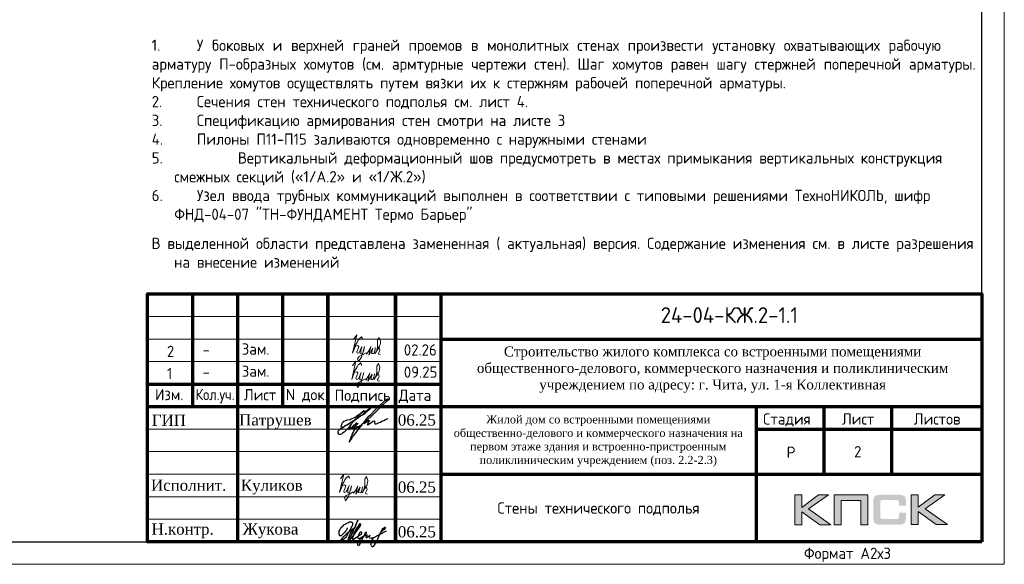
# Model space of a CAD drawing. Header units: millimetres. Extents: x 376598 to 1249954, y -318491 to -22134.
# Tile 75 of 256: x 543375 to 565213, y -168790 to -156703. Entities that reach past the tile are written whole.
import ezdxf
from ezdxf.enums import TextEntityAlignment as Align

# ---------------------------------------------------------------- set-up
doc = ezdxf.new("R2010")
doc.units = ezdxf.units.MM
for name, color, linetype in [('PDF _S_NET_PROFILE_AXIS', 7, 'Continuous'), ('PDF7_Text', 7, 'Continuous'), ('PDF8_Text', 7, 'Continuous'), ('Рамка печать', 7, 'Continuous'), ('ТОЛСТЫЕ_ОСНОВНЫЕ', 6, 'Continuous')]:
    doc.layers.add(name, color=color, linetype=linetype)
for name, color, linetype, lineweight in [('Выноски', 20, 'Continuous', 20), ('Каркасы ригель', 3, 'Continuous', 0), ('размер', 1, 'Continuous', 25), ('Рамка', 7, 'Continuous', 70), ('Текст', 7, 'Continuous', 25), ('ТОНКИЕ', 7, 'Continuous', 9)]:
    doc.layers.add(name, color=color, linetype=linetype, lineweight=lineweight)
doc.styles.add('GOST-2.304_Type-B', font='GOST_Common.ttf')
doc.styles.add('PDF Times New Roman', font='times.ttf')
doc.styles.add('style1', font='GOST_Common.ttf', dxfattribs={"height": 500})
doc.styles.add('ГОСТ', font='GOST_Common.ttf')

# ---------------------------------------------------------------- blocks, each defined once
blk = doc.blocks.new('11')
at = {"layer": 'Выноски'}
for p, q in [((47885, 66608), (47944, 66700)), ((47944, 66700), (47962, 66737)), ((47962, 66737), (47989, 66781)), ((47989, 66781), (48016, 66806)), ((48016, 66806), (48038, 66823)), ((48038, 66823), (48060, 66786)), ((48060, 66786), (48058, 66769))]:
    blk.add_line(p, q, dxfattribs=at)
blk.add_lwpolyline([(47863, 66761), (47937, 66865), (47843, 66458), (47885, 66564), (47905, 66616), (47954, 66628), (47979, 66606), (47957, 66539), (47937, 66487), (47947, 66458), (47991, 66470), (48051, 66611), (48041, 66569), (48023, 66505), (48023, 66448), (48065, 66448), (48090, 66529), (48110, 66608), (48043, 66369), (47972, 66275), (47954, 66344), (47991, 66389), (48078, 66431), (48142, 66470), (48154, 66441), (48204, 66512), (48246, 66606), (48209, 66455), (48204, 66418), (48295, 66574), (48265, 66463), (48265, 66455), (48312, 66453), (48342, 66529), (48347, 66584), (48337, 66465), (48349, 66453), (48401, 66569), (48443, 66616), (48461, 66678), (48466, 66727), (48436, 66811), (48399, 66754), (48399, 66618), (48389, 66549), (48374, 66507), (48416, 66564), (48441, 66576), (48451, 66524), (48433, 66482), (48419, 66453), (48424, 66428), (48458, 66421)], dxfattribs=at)
blk = doc.blocks.new('яяя')
at = {"lineweight": 30}
for points in [[(345424, 110432), (345425, 110410), (345424, 110397), (345417, 110379), (345406, 110350), (345390, 110319), (345357, 110275), (345310, 110221), (345265, 110176), (345198, 110110), (345161, 110077), (345133, 110066), (345116, 110066), (345102, 110075), (345090, 110091), (345082, 110115), (345074, 110146), (345066, 110182), (345064, 110206), (345067, 110234), (345077, 110278), (345095, 110320), (345114, 110361), (345134, 110395), (345159, 110428), (345195, 110469), (345228, 110506), (345284, 110560), (345331, 110595), (345379, 110625), (345435, 110648), (345486, 110670), (345532, 110686), (345573, 110696), (345605, 110698), (345621, 110695), (345635, 110687), (345648, 110671), (345656, 110649), (345659, 110625), (345659, 110583), (345656, 110553), (345647, 110523), (345635, 110489), (345387, 110033), (345349, 109985), (345311, 109948), (345247, 109889), (345209, 109858), (345192, 109844), (345180, 109837), (345157, 109833), (345150, 109835), (345140, 109842), (345135, 109856), (345138, 109881), (345148, 109892), (345183, 109930), (345267, 110024), (345343, 110105), (345455, 110213), (345617, 110343), (345775, 110456), (345811, 110526), (345838, 110607), (345890, 110740), (345902, 110771), (345698, 110295), (345672, 110226), (345626, 110132), (345572, 110032), (345518, 109953), (345481, 109918), (345497, 110001), (345567, 110147), (345655, 110301), (345760, 110442)], [(345481, 109918), (345476, 109896), (345475, 109874), (345485, 109861), (345506, 109866), (345539, 109891), (345632, 109983), (345968, 110450), (346022, 110527), (346029, 110560), (346027, 110579), (346026, 110590), (346010, 110605), (345993, 110609), (345975, 110601), (345962, 110584), (345954, 110562), (345857, 110421), (345783, 110292), (345741, 110183), (345701, 110079), (345665, 109985), (345660, 109952), (345666, 109929), (345669, 109915), (345682, 109910), (345702, 109914), (345735, 109941), (345846, 110007), (346065, 110160), (346075, 110193), (346070, 110217), (346066, 110236), (346052, 110241), (346030, 110241), (346007, 110228), (345978, 110203), (345960, 110164), (345892, 110010), (345895, 109986), (345904, 109966), (345925, 109964), (345969, 109968), (346045, 110000), (346218, 110114), (346261, 110154), (346280, 110184), (346282, 110210), (346278, 110225), (346263, 110229), (346241, 110222), (346220, 110198), (346162, 110049), (345989, 109904), (345932, 109849), (345906, 109805), (345891, 109739), (345890, 109690), (345899, 109652), (345924, 109647), (345956, 109655), (345980, 109674), (346058, 109838), (346158, 110046), (346261, 110098), (346314, 110120), (346292, 110079), (346269, 110036), (346261, 110008), (346267, 109998), (346293, 109998), (346363, 110039), (346445, 110095), (346421, 110068), (346414, 110040), (346407, 110011), (346416, 109990), (346466, 109972), (346509, 109977), (346574, 109984), (347172, 110293)], [(346586, 109971), (346543, 109917), (346509, 109873), (346489, 109825), (346475, 109767), (346472, 109710), (346478, 109675), (346485, 109641), (346501, 109621), (346517, 109602), (346542, 109589), (346568, 109592), (346605, 109620), (346680, 109731), (346736, 109842), (346865, 110115), (346962, 110290), (346969, 110318), (346979, 110360), (347013, 110403), (347056, 110434), (347091, 110450), (347109, 110450), (347121, 110434), (347115, 110405), (347072, 110355), (347012, 110307), (346924, 110222)]]:
    blk.add_lwpolyline(points, dxfattribs=at)
blk = doc.blocks.new('штамп кж1.1')
at = {"layer": 'Рамка печать', "lineweight": 20}
h = blk.add_hatch(color=0, dxfattribs=at)
h.paths.add_polyline_path([(419458, -85094), (419234, -85094), (418867, -85370), (418867, -85094), (418712, -85094), (418712, -85757), (418867, -85757), (418867, -85466), (419264, -85757), (419512, -85757), (419019, -85406)])
h.paths.add_polyline_path([(419737, -85219), (420175, -85219), (420175, -85757), (420329, -85757), (420329, -85094), (420165, -85094), (419583, -85094), (419583, -85251), (419583, -85757), (419737, -85757)])
h.paths.add_polyline_path([(421451, -85091), (421295, -85091), (421295, -85754), (421451, -85754), (421451, -85462), (421847, -85754), (422095, -85754), (421602, -85403), (422041, -85091), (421818, -85091), (421451, -85367)])
blk.add_hatch(color=204, dxfattribs=at).paths.add_polyline_path([(421166, -85165), (421164, -85157), (421161, -85151), (421158, -85145), (421154, -85139), (421151, -85134), (421147, -85129), (421143, -85124), (421139, -85120), (421133, -85117), (421128, -85113), (421122, -85109), (421115, -85107), (421108, -85104), (421100, -85101), (421093, -85099), (421075, -85096), (421056, -85093), (421035, -85092), (421012, -85091), (420617, -85091), (420594, -85092), (420573, -85093), (420553, -85096), (420536, -85099), (420528, -85102), (420521, -85104), (420514, -85107), (420508, -85110), (420502, -85113), (420496, -85117), (420491, -85120), (420486, -85124), (420482, -85129), (420478, -85134), (420474, -85139), (420471, -85145), (420468, -85151), (420466, -85158), (420463, -85165), (420461, -85172), (420457, -85188), (420455, -85206), (420453, -85226), (420453, -85248), (420453, -85596), (420453, -85618), (420455, -85638), (420457, -85656), (420461, -85673), (420463, -85680), (420466, -85687), (420468, -85694), (420471, -85700), (420474, -85705), (420478, -85711), (420482, -85716), (420486, -85720), (420491, -85725), (420496, -85728), (420502, -85731), (420508, -85735), (420514, -85738), (420521, -85740), (420528, -85743), (420536, -85745), (420553, -85749), (420573, -85751), (420594, -85753), (420617, -85754), (421012, -85754), (421035, -85753), (421056, -85752), (421075, -85749), (421092, -85746), (421100, -85743), (421108, -85741), (421115, -85738), (421122, -85735), (421128, -85732), (421133, -85728), (421139, -85725), (421143, -85720), (421147, -85716), (421151, -85711), (421154, -85706), (421158, -85700), (421161, -85694), (421164, -85688), (421166, -85680), (421169, -85673), (421172, -85656), (421175, -85639), (421176, -85618), (421177, -85596), (421177, -85487), (421022, -85487), (421022, -85576), (421022, -85582), (421021, -85588), (421020, -85594), (421019, -85599), (421017, -85604), (421015, -85608), (421012, -85612), (421008, -85616), (421005, -85619), (421001, -85622), (420996, -85624), (420991, -85626), (420987, -85627), (420981, -85628), (420974, -85628), (420968, -85629), (420649, -85629), (420644, -85628), (420639, -85628), (420635, -85626), (420631, -85624), (420627, -85621), (420624, -85618), (420620, -85615), (420617, -85611), (420615, -85607), (420613, -85603), (420611, -85598), (420609, -85593), (420607, -85584), (420607, -85574), (420607, -85256), (420607, -85250), (420607, -85245), (420609, -85240), (420610, -85235), (420611, -85231), (420613, -85228), (420616, -85225), (420619, -85221), (420622, -85218), (420626, -85216), (420630, -85214), (420634, -85212), (420639, -85211), (420643, -85210), (420649, -85210), (420654, -85210), (420968, -85210), (420974, -85210), (420981, -85210), (420986, -85212), (420991, -85213), (420996, -85215), (421000, -85217), (421004, -85220), (421008, -85223), (421011, -85227), (421014, -85231), (421017, -85235), (421019, -85240), (421020, -85245), (421021, -85250), (421022, -85257), (421022, -85263), (421022, -85336), (421177, -85336), (421177, -85248), (421176, -85226), (421175, -85206), (421172, -85188), (421168, -85172)])
at = {"layer": 'PDF _S_NET_PROFILE_AXIS', "lineweight": 30, "elevation": 0}
blk.add_lwpolyline([(409123, -83320), (409140, -83299), (409161, -83282), (409174, -83265), (409208, -83231), (409216, -83227), (409221, -83219), (409229, -83214), (409238, -83206), (409259, -83189), (409276, -83176), (409288, -83172), (409297, -83172), (409297, -83176), (409293, -83185), (409280, -83198), (409191, -83274), (409174, -83282), (409157, -83299), (409106, -83329), (409085, -83341), (409060, -83358), (409055, -83363), (409051, -83363), (409060, -83358), (409072, -83350), (409077, -83350), (409081, -83346), (409077, -83350), (409072, -83354), (409064, -83358), (409047, -83371), (409030, -83380), (409013, -83397), (408971, -83426), (408933, -83460), (408890, -83502), (408878, -83515), (408873, -83524), (408865, -83528), (408857, -83540), (408840, -83562), (408827, -83583), (408818, -83600), (408797, -83625), (408772, -83646), (408717, -83701), (408683, -83727), (408666, -83735), (408653, -83744), (408628, -83752), (408603, -83752), (408594, -83744), (408590, -83731), (408586, -83706), (408586, -83680), (408590, -83667), (408598, -83655), (408611, -83642), (408636, -83629), (408645, -83621), (408662, -83612), (408683, -83600), (408696, -83595), (408708, -83583), (408725, -83574), (408742, -83562), (408785, -83536), (408831, -83507), (408873, -83481), (408912, -83456), (408928, -83443), (408941, -83435), (408954, -83430), (408962, -83422), (408962, -83426), (408954, -83430), (408950, -83435), (408937, -83443), (408920, -83456), (408882, -83477), (408797, -83532), (408755, -83557), (408721, -83574), (408708, -83583), (408696, -83587), (408687, -83591), (408679, -83591), (408666, -83595), (408658, -83591), (408653, -83587), (408653, -83570), (408658, -83557), (408658, -83545), (408662, -83528), (408674, -83502), (408691, -83477), (408700, -83468), (408704, -83460), (408717, -83456), (408751, -83439), (408763, -83439), (408772, -83435), (408785, -83430), (408848, -83418), (408873, -83405), (408895, -83397), (408933, -83380), (408954, -83371), (408975, -83358), (408992, -83346), (409005, -83333), (409039, -83308), (409064, -83295), (409077, -83286), (409094, -83274), (409127, -83244), (409144, -83231), (409153, -83223), (409157, -83223), (409149, -83240), (409123, -83265), (409111, -83274), (409077, -83299), (409064, -83308), (409051, -83320), (409026, -83350), (409013, -83363), (409009, -83371), (408992, -83392), (408979, -83401), (408967, -83418), (408962, -83422), (408962, -83426), (408958, -83430), (408950, -83435), (408937, -83447), (408916, -83473), (408903, -83485), (408890, -83502), (408882, -83515), (408873, -83524), (408869, -83528), (408873, -83524), (408878, -83524), (408873, -83528), (408865, -83549), (408857, -83553), (408852, -83562), (408848, -83566), (408823, -83617), (408823, -83629), (408818, -83638), (408823, -83642), (408827, -83642), (408840, -83629), (408852, -83621), (408907, -83566), (408941, -83540), (408954, -83528), (408967, -83524), (408971, -83515), (408984, -83502), (408988, -83494), (408996, -83494), (408996, -83498), (408979, -83515), (408962, -83536), (408937, -83557), (408924, -83566), (408912, -83579), (408907, -83579), (408899, -83583), (408895, -83591), (408895, -83612), (408899, -83617), (408907, -83617), (408920, -83608), (408937, -83591), (408945, -83579), (408954, -83570), (408979, -83540), (408996, -83524), (409005, -83511), (409017, -83507), (409022, -83502), (409026, -83502), (409013, -83515), (409005, -83528), (408992, -83536), (408971, -83562), (408954, -83583), (408945, -83591), (408941, -83600), (408937, -83612), (408937, -83625), (408941, -83629), (408954, -83634), (408958, -83629), (408967, -83612), (408979, -83600), (409000, -83583), (409009, -83574), (409022, -83574), (409026, -83583), (409026, -83608), (409030, -83608), (409039, -83604), (409051, -83595), (409077, -83570), (409085, -83557), (409089, -83553), (409089, -83549), (409085, -83549), (409081, -83553), (409072, -83557), (409047, -83574), (409017, -83595), (408979, -83621), (408971, -83625), (408958, -83629), (408950, -83638), (408933, -83663), (408924, -83684), (408903, -83722), (408886, -83765), (408865, -83811), (408848, -83862), (408840, -83883), (408827, -83909), (408827, -83921), (408831, -83921), (408835, -83917), (408840, -83909), (408848, -83896), (408852, -83888), (408861, -83875), (408886, -83841), (408903, -83816), (408924, -83782), (408954, -83748), (408984, -83706), (409043, -83625), (409077, -83583), (409106, -83545), (409132, -83511), (409157, -83481), (409174, -83456), (409195, -83430), (409229, -83388), (409263, -83350), (409305, -83308), (409394, -83214), (409441, -83172), (409479, -83130), (409517, -83092), (409551, -83062), (409580, -83037), (409606, -83016), (409627, -82999), (409644, -82986), (409657, -82977), (409665, -82969), (409674, -82969), (409674, -82965), (409682, -82960), (409682, -82982), (409674, -82994), (409665, -83003), (409661, -83011), (409563, -83109), (409538, -83138), (409504, -83168), (409318, -83354), (409242, -83422), (409187, -83477), (409178, -83490), (409170, -83498), (409161, -83502), (409157, -83507), (409157, -83511), (409161, -83511), (409170, -83507), (409182, -83494), (409212, -83477), (409225, -83464), (409238, -83460), (409246, -83452), (409263, -83443), (409276, -83443), (409276, -83452), (409267, -83468), (409259, -83481), (409242, -83502), (409238, -83515), (409233, -83524), (409229, -83528), (409229, -83532), (409238, -83540), (409242, -83536), (409246, -83536), (409254, -83532), (409267, -83524), (409318, -83485), (409356, -83460), (409381, -83452), (409386, -83452), (409390, -83456), (409390, -83494), (409394, -83507), (409398, -83515), (409407, -83519), (409415, -83515), (409424, -83515), (409449, -83507), (409492, -83490), (409521, -83477), (409551, -83460), (409593, -83443), (409635, -83422), (409690, -83397)], dxfattribs=at)
at = {"layer": 'Рамка', "color": 7}
for p, q in [((405358, -83134), (405358, -80634)), ((407358, -83134), (407358, -80634)), ((410858, -81634), (422858, -81634)), ((404358, -82634), (410858, -82634)), ((404358, -83134), (422858, -83134)), ((419358, -83134), (419358, -84634)), ((420858, -83134), (420858, -84634)), ((417858, -83634), (422858, -83634)), ((417858, -83634), (422858, -83634)), ((410858, -84634), (422858, -84634))]:
    blk.add_line(p, q, dxfattribs=at)
at = {"layer": 'Рамка'}
for p, q in [((406358, -86134), (406358, -80634)), ((408358, -86134), (408358, -80634)), ((408358, -80634), (408358, -86134)), ((409858, -80634), (409858, -86134)), ((409858, -86134), (409858, -80634)), ((410858, -80634), (410858, -86134)), ((417858, -83134), (417858, -86134))]:
    blk.add_line(p, q, dxfattribs=at)
at = {"layer": 'Рамка', "color": 7, "lineweight": 15}
for p, q in [((404358, -81134), (410858, -81134)), ((404358, -81634), (410858, -81634)), ((404358, -82134), (410858, -82134)), ((404358, -83634), (410858, -83634)), ((404358, -84134), (410858, -84134)), ((404358, -84634), (410858, -84634)), ((404358, -85134), (410858, -85134)), ((404358, -85634), (410858, -85634))]:
    blk.add_line(p, q, dxfattribs=at)
at = {"layer": 'Рамка'}
blk.add_lwpolyline([(422858, -86134), (404358, -86134), (404358, -80634), (422858, -80634)], close=True, dxfattribs=at)
at = {"layer": 'Рамка печать', "color": 0, "lineweight": 20}
for points in [[(418712, -85757), (418712, -85094), (418867, -85094), (418867, -85370), (419234, -85094), (419458, -85094), (419019, -85406), (419512, -85757), (419264, -85757), (418867, -85466), (418867, -85757), (418712, -85757)], [(419737, -85757), (419737, -85219), (420175, -85219), (420175, -85757), (420329, -85757), (420329, -85094), (420165, -85094), (419583, -85094), (419583, -85251), (419583, -85757), (419737, -85757)], [(421295, -85754), (421295, -85091), (421451, -85091), (421451, -85367), (421818, -85091), (422041, -85091), (421602, -85403), (422095, -85754), (421847, -85754), (421451, -85462), (421451, -85754), (421295, -85754)]]:
    blk.add_lwpolyline(points, close=True, dxfattribs=at)
at = {"color": 2, "lineweight": 60, "xscale": 0.5, "yscale": 0.5, "zscale": 0.5}
blk.add_blockref('яяя', (236070, -141038), dxfattribs=at)
at = {"layer": 'Выноски', "color": 0}
blk.add_blockref('11', (360773, -151499), dxfattribs=at)
at = {"layer": 'PDF7_Text', "char_height": 248, "attachment_point": 7, "style": 'PDF Times New Roman'}
for s, insert in [('Патрушев', (406387, -83634)), ('06.25', (409908, -83561)), ('06.25', (409908, -85050)), ('Жукова', (406466, -86056)), ('06.25', (409908, -86042))]:
    blk.add_mtext(s, dxfattribs=dict(at, insert=insert))
at = {"layer": 'PDF7_Text', "insert": (410912, -84467), "char_height": 180, "width": 6881.02, "attachment_point": 7, "style": 'PDF Times New Roman'}
blk.add_mtext('\\pxqc;Жилой дом со встроенными помещениями общественно-делового и коммерческого назначения на первом этаже здания и встроенно-пристроенным поликлиническим учреждением (поз. 2.2-2.3)', dxfattribs=at)
at = {"layer": 'PDF7_Text', "insert": (406426, -85084), "char_height": 247.95, "attachment_point": 7, "style": 'PDF Times New Roman'}
blk.add_mtext_dynamic_manual_height_columns('{\\C256;Куликов}', width=2000, gutter_width=1250, heights=[0], dxfattribs=at)
at = {"layer": 'PDF8_Text', "char_height": 248, "attachment_point": 7, "style": 'PDF Times New Roman'}
for s, insert in [('ГИП', (404451, -83561)), ('Исполнит.', (404432, -85007)), ('Н.контр.', (404445, -86056))]:
    blk.add_mtext(s, dxfattribs=dict(at, insert=insert))
at = {"layer": 'Текст', "color": 7, "style": 'ГОСТ'}
blk.add_text('24-04-КЖ.2-1.1', height=350, dxfattribs=at).set_placement((417259, -81103), align=Align.MIDDLE_CENTER)
for s, p in [('Изм.', (404522, -82993)), ('Лист', (406493, -82996)), ('N док.', (407423, -82993)), ('Подпись', (408507, -83008)), ('Дата', (409929, -83008)), ('Стадия', (418009, -83534)), ('Лист', (419758, -83534)), ('Листов', (421350, -83534)), ('Р', (418530, -84272))]:
    blk.add_text(s, height=250, dxfattribs=at).set_placement(p)
at = {"layer": 'Текст', "color": 7, "style": 'ГОСТ', "width": 0.9}
blk.add_text('Кол.уч.', height=250, dxfattribs=at).set_placement((405423, -82992))
at = {"layer": 'Текст', "color": 7, "insert": (411117, -81801), "char_height": 220, "attachment_point": 1, "style": 'ГОСТ'}
blk.add_mtext_dynamic_manual_height_columns('\\pxqc;{\\fTimes New Roman|b0|i0|c204|p18;\\C256;Строительство жилого комплекса со встроенными помещениями общественного-делового, коммерческого назначения и поликлиническим учреждением по адресу: г. Чита, ул. 1-я Коллективная}', width=11543.07, gutter_width=12.5, heights=[0], dxfattribs=at)
blk = doc.blocks.new('*T661')
at = {"layer": 'Каркасы ригель', "color": 0, "linetype": 'ByBlock', "lineweight": -2, "transparency": 16777216}
for p, q in [((0, 0), (1500, 0)), ((0, -1000), (1500, -1000))]:
    blk.add_line(p, q, dxfattribs=at)
at = {"layer": 'Каркасы ригель', "color": 0, "linetype": 'ByBlock', "lineweight": 50, "transparency": 16777216}
for p, q in [((0, 0), (0, -1000)), ((1500, 0), (1500, -1000))]:
    blk.add_line(p, q, dxfattribs=at)
at = {"layer": 'Каркасы ригель', "color": 0, "linetype": 'Continuous', "lineweight": 0, "transparency": 16777216, "insert": (750, -500), "char_height": 250, "width": 1000, "attachment_point": 5, "style": 'ГОСТ'}
blk.add_mtext('2', dxfattribs=at)
blk = doc.blocks.new('*U58')
at = {"layer": 'ТОЛСТЫЕ_ОСНОВНЫЕ', "color": 6}
blk.add_lwpolyline([(20, 5), (1256, 5), (1256, 589), (20, 589)], close=True, dxfattribs=at)
at = {"layer": 'ТОНКИЕ'}
blk.add_lwpolyline([(0, 0), (1261, 0), (1261, 594), (0, 594)], close=True, dxfattribs=at)
at = {"layer": 'Текст', "style": 'style1'}
blk.add_text('Формат А2х3', height=2.5, dxfattribs=at).set_placement((1216.57, 1.2))

msp = doc.modelspace()

# ---------------------------------------------------------------- block references
at = {"xscale": 100, "yscale": 100, "zscale": 100}
msp.add_blockref('*U58', (439112.8, -168789.7, 3100), dxfattribs=at)
msp.add_blockref('*T661', (561212.8, -165789.7, 3100))
at = {"layer": 'Выноски'}
for p in [(502914.8, -230564.8), (502894.8, -231144.3)]:
    msp.add_blockref('11', p, dxfattribs=at)
at = {"layer": 'размер'}
msp.add_blockref('штамп кж1.1', (141854.5, -82155.5, 3100), dxfattribs=at)

# ---------------------------------------------------------------- texts
at = {"layer": 'Выноски', "insert": (546303.2, -157145.6), "char_height": 250, "width": 18219.66, "attachment_point": 1, "style": 'ГОСТ'}
msp.add_mtext('\\pxqjsm1.0000;1.^IУ боковых и верхней граней проемов в монолитных стенах произвести установку охватывающих рабочую     арматуру П-образных хомутов (см. армтурные чертежи стен). Шаг хомутов равен шагу стержней поперечной арматуры. Крепление хомутов осуществлять путем вязки их к стержням рабочей поперечной арматуры. \\P2.^IСечения стен {\\C7;технического подполья} см. лист 4. \\P3.^IСпецификацию армирования стен смотри на листе 3\\P4.^IПилоны П11-П15 заливаются одновременно с наружными стенами\\P\\pi-2.0000,l2.0000q*;5.^I      Вертикальный деформационный шов предусмотреть в местах примыкания вертикальных конструкция смежных секций («1/А.2» и «1/Ж.2»)\\P6.^IУзел ввода трубных коммуникаций выполнен в соответствии с типовыми решениями ТехноНИКОЛЬ, шифр ФНД-04-07 "ТН-ФУНДАМЕНТ Термо Барьер"', dxfattribs=at)
at = {"layer": 'Выноски', "color": 240, "true_color": 0xed1f24, "insert": (546299.9, -161541.4), "char_height": 250, "width": 18219.66, "attachment_point": 1, "style": 'ГОСТ'}
msp.add_mtext('\\pxi-2,l2,sm1;В выделенной области представлена замененная ( актуальная) версия. Содержание изменения см. в листе разрешения на внесение изменений', dxfattribs=at)
at = {"layer": 'Текст', "color": 7, "style": 'GOST-2.304_Type-B'}
for s, p in [('Зам.', (548298.8, -164137.2)), ('02.26', (551894.2, -164157.4)), ('-', (547429.9, -164153.6)), ('Зам.', (548298.8, -164628.5)), ('09.25', (551894.2, -164648.7)), ('-', (547429.9, -164645))]:
    msp.add_text(s, height=250, dxfattribs=at).set_placement(p)
at = {"layer": 'Текст', "color": 7, "char_height": 250, "attachment_point": 1, "style": 'ГОСТ'}
for s, insert in [('\\pxsm1,qc;\\P\\ps*,q*;2', (546639.9, -163522)), ('\\pxsm1,qc;\\P\\ps*,q*;1', (546639.9, -164013.4)), ('\\pxsm1.5,qc;\\PСтены технического подполья', (552712.8, -166789.7, 3100))]:
    msp.add_mtext_dynamic_manual_height_columns(s, width=7000, gutter_width=12.5, heights=[1500], dxfattribs=dict(at, insert=insert))

doc.saveas('drawing.dxf')
